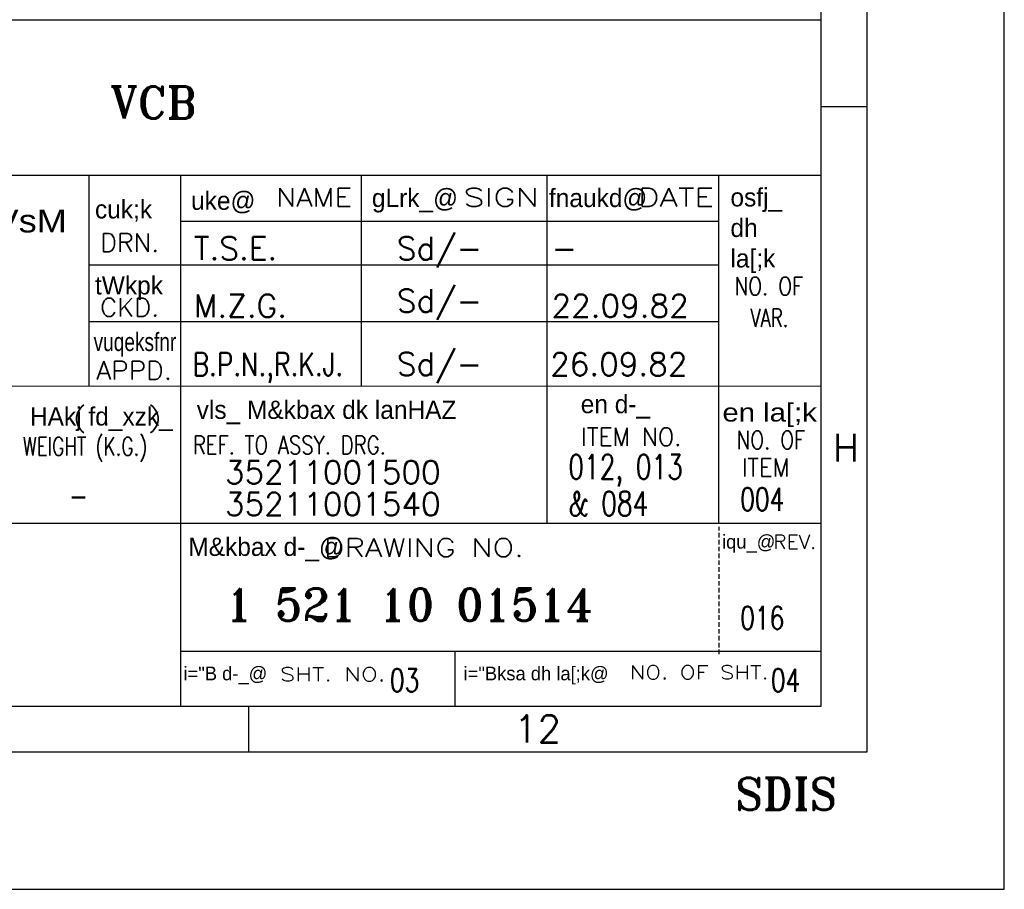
# Model space of a CAD drawing. Extents: x -78 to 847, y 1 to 655.
# Tile 7 of 10: x 728 to 847, y 1 to 106. Entities that reach past the tile are written whole.
import ezdxf
from ezdxf.enums import TextEntityAlignment as Align

# ---------------------------------------------------------------- set-up
doc = ezdxf.new("R2010")
doc.units = 0
doc.header["$MEASUREMENT"] = 0
doc.linetypes.add('DASHED', pattern=[0.75, 0.5, -0.25])
doc.layers.get('0').update_dxf_attribs({"linetype": 'CONTINUOUS'})
doc.layers.add('FORMAT', color=3, linetype='CONTINUOUS')
doc.layers.add('TAXT', color=4, linetype='CONTINUOUS')
doc.styles.add('HINDI', font='hindi')
doc.styles.add('ROMANS', font='romans', dxfattribs={"width": 1.5, "height": 1.5})
doc.styles.add('ROMANT', font='romant.shx')

# ---------------------------------------------------------------- blocks, each defined once
blk = doc.blocks.new('A$C4DC44A80')
at = {"color": 71}
for p, q in [((841, 0), (841, 594)), ((826, 15), (826, 579)), ((821, 20), (821, 574)), ((651, 95), (821, 95)), ((821, 85.5), (826, 85.5)), ((651, 78), (821, 78)), ((741, 55), (741, 78)), ((751, 20), (751, 78)), ((770.76, 55), (770.76, 78)), ((791.05, 40), (791.05, 78)), ((809.8, 40.03), (809.8, 78)), ((751, 73), (809.8, 73)), ((741, 68.21), (809.8, 68.21)), ((741, 62.04), (809.8, 62.04)), ((20, 54.72), (821, 55)), ((751, 20), (751, 55)), ((651, 40), (821, 40)), ((751, 26), (821, 26)), ((781, 20), (781, 26)), ((20, 20), (821, 20)), ((758.42, 20), (758.42, 15)), ((14.92, 15), (826, 15)), ((0, 0), (841, 0))]:
    blk.add_line(p, q, dxfattribs=at)
at = {"color": 71, "linetype": 'DASHED'}
blk.add_line((809.83, 25.68), (809.83, 39.6), dxfattribs=at)
at = {"color": 71}
for s, height, style, p in [('uke@', 2, 'HINDI', (752.13, 74.23)), ('gLrk_@', 2, 'HINDI', (771.89, 74.53)), ('fnaukd@', 2, 'HINDI', (791.24, 74.53)), ('osfj_ ', 2, 'HINDI', (811.07, 74.6)), ('cuk;k', 2, 'HINDI', (741.63, 73.29)), ('dh', 2, 'HINDI', (811.07, 71.26)), ('la[;k', 2, 'HINDI', (811.07, 67.93)), ('tWkpk', 2, 'HINDI', (741.63, 64.98)), ('en d-_', 2, 'HINDI', (794.71, 52.01)), ('HAkj fd_xzk_', 2, 'HINDI', (734.52, 50.66)), ('vls_ M&kbax dk lanHAZ', 2, 'HINDI', (752.74, 51.39)), ('H', 3, 'ROMANS', (822.27, 46.74)), ('iqu_@', 1.5, 'HINDI', (810.15, 37.22)), ('M&kbax d-_@', 2, 'HINDI', (751.83, 36.42)), ('i="B d-_@', 1.5, 'HINDI', (751.3, 22.83)), ('i="Bksa dh la[;k@', 1.5, 'HINDI', (781.91, 22.83)), ('12', 3, 'ROMANS', (787.42, 16.02))]:
    blk.add_text(s, height=height, dxfattribs=dict(at, style=style)).set_placement(p)
for s, height, style, width, p, p2 in [('NAME', 2, 'ROMANS', 1.074681, (761.42, 74.59), (769.71, 74.59)), ('SIGN', 2, 'ROMANS', 1.299241, (781.88, 74.59), (790.17, 74.59)), ('DATE', 2, 'ROMANS', 1.209016, (800.97, 74.59), (809.26, 74.59)), ('HAkjr gsoh bysfDV&dYl fyfeVsM', 2.5, 'HINDI', 0.959579, (681.78, 71.76), (738.55, 71.76)), ('DRN.', 2, 'ROMANS', 0.970207, (742.2, 69.65), (748.66, 69.65)), ('NO. OF', 2, 'ROMANS', 0.690303, (811.52, 64.89), (819.02, 64.89)), ('CKD.', 2, 'ROMANS', 0.984268, (742.2, 62.58), (748.66, 62.58)), ('VAR.', 2, 'ROMANS', 0.688727, (813.27, 61.43), (817.4, 61.43)), ('vuqeksfnr', 2, 'HINDI', 0.694979, (741.48, 58.8), (750.51, 58.8)), ('APPD.', 2, 'ROMANS', 1.000565, (741.76, 55.68), (750.05, 55.68)), ('  (   )', 2, 'ROMANS', 1.107256, (735.39, 50.54), (749, 50.54)), ('en la[;k', 2, 'HINDI', 0.773359, (810.2, 51.1), (820.51, 51.1)), ('WEIGHT (K.G.)', 2, 'ROMANS', 0.658231, (733.75, 47.38), (747.35, 47.38)), ('REF. TO ASSY. DRG.', 2, 'ROMANS', 0.682905, (752.33, 47.54), (773.41, 47.54)), ('ITEM NO.', 2, 'ROMANS', 0.835847, (794.74, 48.43), (805.72, 48.43)), ('NO. OF', 2, 'ROMANS', 0.690303, (811.75, 48.08), (819.25, 48.08)), ('ITEM', 2, 'ROMANS', 0.872673, (812.32, 45.08), (817.55, 45.08)), ('DRAWING NO.', 2, 'ROMANS', 1.113331, (766.66, 36.33), (788.5, 36.33)), ('REV.', 1.5, 'ROMANS', 1.033091, (815.74, 37.21), (820.47, 37.21)), ('SHT. NO.', 1.5, 'ROMANS', 1.160732, (761.84, 22.74), (773.37, 22.74)), ('NO. OF SHT.', 1.5, 'ROMANS', 1.065431, (800.04, 22.95), (815.26, 22.95))]:
    blk.add_text(s, height=height, dxfattribs=dict(at, style=style, width=width)).set_placement(p, p2, align=Align.FIT)

msp = doc.modelspace()

# ---------------------------------------------------------------- block references
at = {"layer": 'FORMAT', "xscale": 1.1, "yscale": 1.1, "zscale": 1.1}
msp.add_blockref('A$C4DC44A80', (-78.38, 1.35), dxfattribs=at)

# ---------------------------------------------------------------- texts
at = {"layer": 'TAXT', "color": 6}
for s, height, style, p in [('VCB', 3.85, 'ROMANT', (739.25, 93.96)), ('T.S.E.', 2.75, 'ROMANS', (749.3, 77)), ('Sd/-', 2.75, 'ROMANS', (773.7, 77)), ('-', 2.75, 'ROMANS', (792.29, 77)), ('Sd/-', 2.75, 'ROMANS', (773.7, 70.7)), ('M.Z.G.', 2.75, 'ROMANS', (749.3, 70.09)), ('22.09.82', 2.75, 'ROMANS', (792.29, 70.09)), ('Sd/-', 2.75, 'ROMANS', (773.7, 63.1)), ('26.09.82', 2.75, 'ROMANS', (792.12, 63.07)), ('35211001500', 2.75, 'ROMANS', (753.03, 50.09)), ('35211001540', 2.75, 'ROMANS', (753.03, 46.27)), ('1 521 10 01514', 3.85, 'ROMANT', (753.1, 33.63)), ('SDIS', 3.85, 'ROMANT', (814.4, 10.88))]:
    msp.add_text(s, height=height, dxfattribs=dict(at, style=style)).set_placement(p)
at = {"layer": 'TAXT', "color": 6, "style": 'ROMANS'}
for s, height, width, p in [('B.P.N.,R.K.J.', 2.75, 0.8, (749.14, 63.07)), ('012, 013', 2.933, 0.75, (794.31, 50.65)), ('& 084', 2.933, 0.75, (794.31, 46.24)), ('004', 2.75, 0.75, (814.97, 46.84)), ('-', 2.75, 0.75, (734.29, 47.27)), ('016', 2.75, 0.75, (814.97, 32.59)), ('03', 2.75, 0.75, (772.86, 25.09)), ('04', 2.75, 0.75, (818.66, 25.09))]:
    msp.add_text(s, height=height, dxfattribs=dict(at, width=width)).set_placement(p)

doc.saveas('drawing.dxf')
